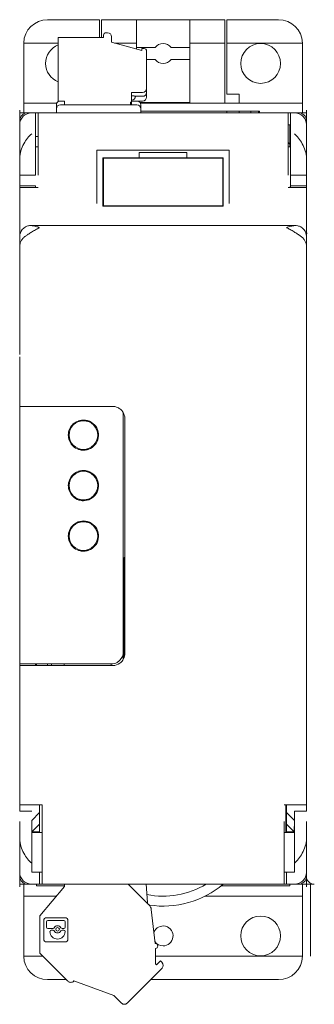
# Model space of a CAD drawing. Header units: millimetres. Extents: x 320 to 477, y -437 to -310.
# Tile 3 of 3: x 440 to 477, y -434 to -310. Entities that reach past the tile are written whole.
import ezdxf

# ---------------------------------------------------------------- set-up
doc = ezdxf.new("R2010")
doc.units = ezdxf.units.MM
doc.header["$MEASUREMENT"] = 0

msp = doc.modelspace()

# ---------------------------------------------------------------- linework, layer by layer
at = {"color": 0, "linetype": 'Continuous', "lineweight": 0, "extrusion": (0, 1, 0)}
for p, q in [((443.52, -310.21), (450.02, -310.21)), ((450.02, -312.44), (450.02, -310.21)), ((450.27, -310.21), (450.27, -312.44)), ((454.67, -310.21), (450.27, -310.21)), ((454.67, -313.14), (454.67, -310.21)), ((461.37, -310.21), (454.67, -310.21)), ((461.37, -310.21), (461.37, -313.14)), ((465.77, -310.21), (461.37, -310.21)), ((465.77, -313.14), (465.77, -310.21)), ((466.02, -310.21), (466.02, -313.14)), ((466.02, -310.21), (472.52, -310.21)), ((451.05, -311.84), (450.85, -311.84)), ((440.52, -313.14), (444.85, -313.14)), ((440.52, -320.71), (440.52, -313.21)), ((450.55, -312.44), (444.85, -312.44)), ((444.85, -312.44), (444.85, -320.44)), ((450.55, -312.14), (450.55, -312.44)), ((451.55, -313.04), (451.55, -312.34)), ((455.35, -314.06), (451.55, -313.04)), ((451.92, -313.14), (454.67, -313.14)), ((454.67, -313.14), (454.67, -313.88)), ((461.37, -320.61), (461.37, -313.14)), ((461.37, -313.14), (465.77, -313.14)), ((465.77, -320.71), (465.77, -313.14)), ((466.02, -313.14), (466.02, -319.57)), ((466.02, -313.14), (475.52, -313.14)), ((475.52, -313.21), (475.52, -320.71)), ((454.67, -313.71), (457.02, -313.71)), ((455.65, -313.84), (455.35, -313.84)), ((455.35, -313.84), (455.35, -314.06)), ((455.95, -318.85), (455.95, -314.14)), ((459.02, -313.71), (461.37, -313.71)), ((457.02, -315.21), (455.95, -315.21)), ((461.37, -315.21), (459.02, -315.21)), ((454.05, -320.59), (454.05, -319.35)), ((454.05, -319.35), (455.45, -319.35)), ((455.95, -318.85), (455.95, -319.34)), ((455.95, -319.34), (455.95, -319.94)), ((444.85, -320.44), (445.65, -320.44)), ((445.65, -320.44), (445.65, -320.91)), ((453.95, -320.91), (453.95, -320.59)), ((453.95, -320.59), (454.05, -320.59)), ((454.05, -320.44), (455.45, -320.44)), ((454.05, -320.91), (454.05, -320.59)), ((455.45, -319.84), (454.55, -319.84)), ((461.37, -320.61), (455.12, -320.61)), ((466.02, -319.57), (467.57, -319.57)), ((467.57, -320.71), (467.57, -319.57)), ((440.02, -323.41), (440.02, -321.58)), ((440.52, -320.71), (440.52, -321.91)), ((440.52, -320.71), (444.66, -320.71)), ((444.62, -321.41), (444.62, -320.91)), ((444.62, -321.41), (444.62, -321.91)), ((454.72, -320.91), (445.12, -320.91)), ((455.18, -320.71), (475.52, -320.71)), ((455.22, -320.91), (455.22, -321.41)), ((455.22, -321.91), (455.22, -321.41)), ((470.12, -321.71), (455.22, -321.71)), ((466.02, -321.71), (466.02, -321.91)), ((467.57, -321.91), (467.57, -321.71)), ((469.02, -321.91), (469.02, -321.71)), ((470.02, -321.71), (470.02, -321.91)), ((470.12, -321.71), (470.12, -321.91)), ((475.52, -321.91), (475.52, -320.71)), ((476.01, -323.41), (476.01, -321.58)), ((441.02, -321.91), (440.02, -321.91)), ((441.52, -321.91), (441.02, -321.91)), ((442.02, -321.91), (441.52, -321.91)), ((444.62, -321.91), (442.02, -321.91)), ((442.02, -324.55), (442.02, -321.91)), ((442.32, -321.91), (442.32, -324.55)), ((473.72, -321.91), (442.32, -321.91)), ((474.02, -321.91), (455.22, -321.91)), ((473.72, -324.55), (473.72, -321.91)), ((474.02, -321.91), (474.52, -321.91)), ((474.02, -321.91), (474.02, -324.55)), ((475.02, -321.91), (474.52, -321.91)), ((476.01, -321.91), (475.02, -321.91)), ((476.01, -321.91), (476.01, -322.73)), ((476.02, -322.91), (476.02, -323.41)), ((440.02, -323.41), (440.02, -327.66)), ((473.72, -323.41), (474.02, -323.41)), ((473.92, -323.41), (473.92, -325.86)), ((473.92, -323.41), (473.92, -325.86)), ((476.01, -323.41), (476.01, -327.66)), ((476.02, -327.66), (476.02, -323.41)), ((442.02, -329.55), (442.02, -324.55)), ((442.02, -324.91), (442.32, -324.91)), ((442.32, -329.26), (442.32, -324.55)), ((473.72, -324.55), (473.72, -329.26)), ((474.02, -329.55), (474.02, -324.55)), ((442.02, -326.21), (442.32, -326.21)), ((449.72, -327.61), (449.72, -326.61)), ((466.32, -326.61), (449.72, -326.61)), ((466.32, -326.61), (466.32, -327.61)), ((473.92, -325.86), (473.72, -325.66)), ((473.92, -325.86), (473.72, -325.66)), ((473.72, -326.21), (474.02, -326.21)), ((473.92, -325.86), (473.92, -326.21)), ((473.92, -325.86), (473.92, -326.21)), ((440.02, -329.55), (440.02, -327.66)), ((449.72, -327.61), (449.72, -333.3)), ((450.47, -327.56), (450.47, -327.61)), ((450.47, -327.56), (455.02, -327.56)), ((450.47, -333.3), (450.47, -327.61)), ((450.52, -327.61), (465.52, -327.61)), ((450.52, -333.61), (450.52, -327.61)), ((455.02, -326.9), (455.02, -327.56)), ((455.02, -326.9), (461.02, -326.9)), ((455.02, -327.56), (461.02, -327.56)), ((461.02, -327.56), (461.02, -326.9)), ((461.02, -327.56), (465.57, -327.56)), ((465.52, -327.61), (465.52, -333.61)), ((465.57, -327.61), (465.57, -327.56)), ((465.57, -327.61), (465.57, -333.3)), ((466.32, -333.3), (466.32, -327.61)), ((476.01, -329.55), (476.01, -327.66)), ((476.02, -329.55), (476.02, -327.66)), ((442.32, -329.26), (442.32, -329.77)), ((473.72, -329.77), (473.72, -329.26)), ((440.02, -329.55), (440.02, -329.77)), ((440.02, -331.11), (440.02, -329.77)), ((440.02, -329.77), (440.02, -329.77)), ((442.02, -329.77), (440.02, -329.77)), ((442.02, -329.77), (440.02, -329.77)), ((442.02, -329.55), (442.02, -329.77)), ((442.02, -329.77), (442.02, -329.77)), ((474.02, -329.55), (474.02, -329.77)), ((476.02, -329.77), (474.02, -329.77)), ((476.02, -329.77), (474.02, -329.77)), ((474.02, -331.11), (474.02, -329.77)), ((474.02, -329.77), (474.02, -329.77)), ((476.01, -329.55), (476.01, -329.77)), ((476.01, -331.11), (476.01, -329.77)), ((476.01, -329.77), (476.01, -329.77)), ((476.02, -329.55), (476.02, -329.77)), ((476.02, -329.77), (476.02, -329.77)), ((440.02, -331.11), (440.02, -331.31)), ((442.02, -331.11), (440.02, -331.11)), ((440.02, -337.41), (440.02, -331.31)), ((442.32, -331.31), (440.02, -331.31)), ((442.02, -331.31), (442.02, -331.11)), ((476.02, -331.31), (473.72, -331.31)), ((473.92, -331.21), (473.92, -331.31)), ((473.92, -331.21), (473.92, -331.31)), ((474.02, -331.11), (474.02, -331.31)), ((476.02, -331.11), (474.02, -331.11)), ((476.01, -331.11), (476.01, -331.31)), ((476.01, -337.41), (476.01, -331.31)), ((476.02, -331.31), (476.02, -331.11)), ((476.02, -331.31), (476.02, -337.41)), ((450.47, -333.3), (450.47, -333.66)), ((465.57, -333.66), (450.47, -333.66)), ((465.52, -333.61), (450.52, -333.61)), ((465.57, -333.66), (465.57, -333.3)), ((474.65, -336.09), (441.39, -336.09)), ((440.02, -337.41), (440.02, -338.74)), ((476.01, -337.41), (476.01, -338.74)), ((476.02, -338.74), (476.02, -337.41)), ((440.02, -338.74), (440.02, -342.69)), ((476.01, -338.74), (476.01, -342.69)), ((476.02, -338.74), (476.02, -342.69)), ((440.02, -350.26), (440.02, -342.69)), ((476.01, -350.26), (476.01, -342.69)), ((476.02, -350.26), (476.02, -342.69)), ((440.02, -350.26), (440.02, -352.3)), ((476.01, -350.26), (476.01, -352.3)), ((476.02, -352.3), (476.02, -350.26)), ((440.02, -352.61), (440.02, -354.49)), ((476.01, -352.61), (476.01, -354.49)), ((476.02, -352.61), (476.02, -352.3)), ((476.02, -354.49), (476.02, -352.61)), ((440.02, -358.53), (440.02, -354.49)), ((476.01, -358.53), (476.01, -354.49)), ((476.02, -354.49), (476.02, -408.91)), ((440.02, -358.82), (440.02, -359.08)), ((440.02, -358.84), (451.72, -358.84)), ((476.01, -358.82), (476.01, -359.08)), ((440.02, -359.35), (440.02, -359.08)), ((440.02, -359.35), (440.02, -390.92)), ((453.02, -359.92), (453.02, -359.62)), ((453.02, -359.92), (453.02, -360.6)), ((476.01, -359.35), (476.01, -359.08)), ((476.01, -359.35), (476.01, -390.92)), ((448.02, -360.64), (447.41, -360.64)), ((448.63, -360.64), (448.02, -360.64)), ((453.02, -360.6), (453.02, -389.71)), ((453.22, -389.91), (453.22, -360.4)), ((449.82, -362.44), (449.82, -361.83)), ((449.82, -363.04), (449.82, -361.83)), ((449.82, -363.05), (449.82, -362.44)), ((448.02, -364.24), (447.41, -364.24)), ((448.63, -364.24), (448.02, -364.24)), ((448.02, -366.99), (447.41, -366.99)), ((448.63, -366.99), (448.02, -366.99)), ((449.82, -368.79), (449.82, -368.18)), ((449.82, -369.39), (449.82, -368.18)), ((449.82, -369.4), (449.82, -368.79)), ((448.02, -370.59), (447.41, -370.59)), ((448.63, -370.59), (448.02, -370.59)), ((448.02, -373.34), (447.41, -373.34)), ((448.63, -373.34), (448.02, -373.34)), ((449.82, -375.14), (449.82, -374.53)), ((449.82, -375.74), (449.82, -374.53)), ((449.82, -375.75), (449.82, -375.14)), ((448.02, -376.94), (447.41, -376.94)), ((448.63, -376.94), (448.02, -376.94)), ((453.12, -377.81), (453.22, -377.81)), ((453.12, -377.81), (453.12, -390.44)), ((453.02, -389.71), (453.02, -390.65)), ((440.02, -391.19), (440.02, -390.92)), ((440.02, -391.19), (440.02, -391.43)), ((440.02, -391.21), (451.52, -391.21)), ((442.02, -391.41), (442.02, -391.21)), ((442.12, -391.21), (442.12, -391.41)), ((443.52, -391.21), (443.52, -391.41)), ((444.02, -391.41), (444.02, -391.21)), ((445.62, -391.21), (445.62, -391.41)), ((451.52, -391.41), (451.52, -391.21)), ((476.01, -391.19), (476.01, -390.92)), ((476.01, -391.19), (476.01, -391.43)), ((451.72, -391.41), (440.02, -391.41)), ((440.02, -391.72), (440.02, -391.43)), ((440.02, -391.72), (440.02, -408.91)), ((476.01, -391.72), (476.01, -391.43)), ((476.01, -391.72), (476.01, -408.91)), ((440.02, -408.91), (440.02, -409.51)), ((440.02, -408.91), (442.82, -408.91)), ((440.02, -409.51), (440.02, -409.71)), ((440.02, -409.71), (441.52, -409.71)), ((442.52, -409.89), (442.52, -408.91)), ((442.82, -411.04), (442.82, -408.91)), ((473.22, -408.91), (476.02, -408.91)), ((473.42, -412.41), (473.42, -408.91)), ((473.52, -408.91), (473.52, -409.89)), ((474.52, -409.71), (474.52, -411.04)), ((474.52, -409.71), (476.02, -409.71)), ((476.01, -408.91), (476.01, -409.51)), ((476.01, -409.51), (476.01, -409.71)), ((476.02, -409.71), (476.02, -408.91)), ((441.52, -410.91), (442.52, -409.89)), ((441.54, -412.33), (441.52, -410.91)), ((442.52, -409.89), (442.52, -411.36)), ((473.52, -409.89), (474.52, -410.91)), ((473.52, -411.36), (473.52, -409.89)), ((474.52, -410.91), (474.5, -412.33)), ((440.02, -413.15), (440.02, -411.04)), ((441.52, -411.04), (441.52, -416.26)), ((441.54, -412.33), (442.52, -411.36)), ((442.52, -411.36), (442.52, -412.33)), ((442.82, -416.26), (442.82, -411.04)), ((473.22, -411.04), (473.22, -416.26)), ((474.5, -412.33), (473.52, -411.36)), ((473.52, -412.33), (473.52, -411.36)), ((474.52, -416.26), (474.52, -411.04)), ((476.01, -413.15), (476.01, -411.04)), ((476.02, -411.04), (476.02, -413.15)), ((440.02, -413.15), (440.02, -413.25)), ((440.02, -413.15), (440.02, -413.15)), ((440.02, -413.25), (440.02, -417.41)), ((440.02, -413.25), (440.02, -413.25)), ((441.52, -412.34), (442.52, -412.34)), ((442.82, -412.41), (441.52, -412.41)), ((442.52, -412.33), (441.54, -412.33)), ((442.52, -412.33), (442.52, -412.34)), ((442.52, -412.34), (442.52, -412.41)), ((474.52, -412.41), (473.22, -412.41)), ((474.5, -412.33), (473.52, -412.33)), ((473.52, -412.34), (473.52, -412.33)), ((473.52, -412.34), (474.52, -412.34)), ((473.52, -412.41), (473.52, -412.34)), ((476.01, -413.15), (476.01, -413.25)), ((476.01, -413.15), (476.01, -413.15)), ((476.01, -413.25), (476.01, -417.41)), ((476.01, -413.25), (476.01, -413.25)), ((476.02, -417.41), (476.02, -413.15)), ((441.52, -417.41), (441.52, -416.26)), ((442.82, -416.26), (442.82, -418.91)), ((473.22, -418.91), (473.22, -416.26)), ((474.52, -416.26), (474.52, -417.41)), ((440.02, -417.41), (440.02, -419.23)), ((442.52, -417.41), (441.52, -417.41)), ((442.82, -417.41), (442.52, -417.41)), ((442.52, -418.91), (442.52, -417.41)), ((473.52, -417.41), (473.22, -417.41)), ((473.52, -417.41), (473.52, -418.91)), ((474.52, -417.41), (473.52, -417.41)), ((476.01, -417.41), (476.01, -419.23)), ((476.01, -418.08), (476.01, -418.91)), ((476.02, -417.41), (476.02, -417.91)), ((440.02, -418.91), (441.02, -418.91)), ((440.52, -418.91), (440.52, -420.41)), ((441.02, -418.91), (441.52, -418.91)), ((442.52, -418.91), (441.52, -418.91)), ((442.12, -419.11), (442.12, -418.91)), ((442.12, -419.11), (445.66, -419.11)), ((442.82, -418.91), (442.52, -418.91)), ((445.66, -419.18), (442.55, -422.88)), ((473.22, -418.91), (442.82, -418.91)), ((445.66, -418.91), (445.66, -419.18)), ((456.25, -421.51), (453.65, -418.91)), ((456.05, -421.21), (455.89, -418.91)), ((465.33, -419.11), (473.92, -419.11)), ((473.52, -418.91), (473.22, -418.91)), ((473.52, -418.91), (474.52, -418.91)), ((473.92, -418.91), (473.92, -419.11)), ((474.52, -418.91), (475.02, -418.91)), ((475.02, -418.91), (476.01, -418.91)), ((475.52, -420.41), (475.52, -418.91)), ((476.01, -418.91), (477.01, -418.91)), ((476.51, -418.91), (476.51, -420.41)), ((440.52, -427.91), (440.52, -420.41)), ((444.63, -420.41), (440.52, -420.41)), ((475.52, -420.41), (463.29, -420.41)), ((475.52, -420.41), (475.52, -427.91)), ((476.51, -427.91), (476.51, -420.41)), ((457.03, -426.38), (456.54, -422.11)), ((442.55, -422.88), (442.55, -427.57)), ((443.05, -425.93), (443.05, -423.35)), ((443.26, -423.14), (445.84, -423.14)), ((446.05, -423.35), (446.05, -425.93)), ((443.37, -423.64), (443.37, -424.32)), ((445.57, -423.48), (443.53, -423.48)), ((443.53, -424.47), (444.22, -424.47)), ((445.33, -424.47), (445.57, -424.47)), ((445.72, -424.32), (445.72, -423.64)), ((443.82, -424.85), (443.82, -424.86)), ((444.22, -424.69), (443.98, -424.69)), ((445.57, -424.69), (445.33, -424.69)), ((445.72, -424.86), (445.72, -424.85)), ((445.84, -426.14), (443.26, -426.14)), ((457.06, -428.93), (457.06, -426.98)), ((442.95, -427.97), (440.52, -427.97)), ((446.08, -431.11), (442.55, -427.57)), ((475.52, -427.97), (457.06, -427.97)), ((453.51, -433.86), (457.89, -429.48)), ((457.19, -429.06), (457.06, -428.93)), ((457.68, -428.56), (457.19, -429.06)), ((457.89, -428.77), (457.68, -428.56)), ((443.52, -430.91), (445.88, -430.91)), ((446.79, -431.11), (446.83, -431.07)), ((446.83, -431.07), (451.83, -432.89)), ((456.47, -430.91), (472.52, -430.91)), ((451.83, -432.89), (452.8, -433.86))]:
    msp.add_line(p, q, dxfattribs=at)
at = {"color": 0, "linetype": 'Continuous', "lineweight": 0}
msp.add_circle((470.27, -315.71), 2.5, dxfattribs=at)
at = {"color": 0, "linetype": 'Continuous', "lineweight": 0, "extrusion": (0, 0, -1)}
for centre, radius in [((-448.02, -362.44), 1.8), ((-448.02, -368.79), 1.8), ((-448.02, -375.14), 1.8), ((-470.27, -425.41), 2.5)]:
    msp.add_circle(centre, radius, dxfattribs=at)
for centre, radius, start, end in [((-443.52, -313.21), 3, 1.2733, 90), ((-443.52, -313.21), 3, 0, 1.2733), ((-458.02, -314.46), 1.25, 36.8699, 143.1301), ((-472.52, -313.21), 3, 178.7267, 180), ((-458.02, -314.46), 1.25, 216.8699, 323.1301), ((-455.45, -319.34), 0.5, 180, 270), ((-445.12, -320.91), 0.5, 0, 68.7076), ((-454.05, -319.84), 0.5, 180, 270), ((-455.45, -319.94), 0.5, 180, 270), ((-445.12, -321.41), 0.5, 0, 90), ((-454.72, -321.41), 0.5, 90, 180), ((-441.02, -322.91), 1, 0, 90), ((-475.02, -322.91), 1, 90, 180), ((-441.02, -417.91), 1, 270, 0), ((-475.02, -417.91), 1, 180, 270), ((-477.01, -417.91), 1, 270, 0), ((-458.02, -409.91), 10.5, 238.9973, 281.1911), ((-456.35, -421.19), 0.3, 315, 356), ((-455.55, -422.22), 1, 135, 173.5), ((-458.02, -425.41), 1.25, 22.0887, 270), ((-458.02, -425.41), 1.25, 270, 324.9113), ((-457.06, -426.68), 0.3, 83.5, 90), ((-457.06, -426.68), 0.3, 90, 270), ((-443.52, -427.91), 3, 358.7267, 360), ((-472.52, -427.91), 3, 181.2733, 270), ((-472.52, -427.91), 3, 180, 181.2733), ((-479.51, -427.91), 3, 358.7267, 360), ((-457.54, -429.13), 0.5, 135, 225), ((-446.44, -430.75), 0.5, 270, 315), ((-446.44, -430.75), 0.5, 225, 270), ((-453.16, -433.51), 0.5, 270, 315), ((-453.16, -433.51), 0.5, 225, 270)]:
    msp.add_arc(centre, radius, start, end, dxfattribs=at)
at = {"color": 0, "linetype": 'Continuous', "lineweight": 0}
for centre, radius, start, end in [((472.52, -313.21), 3, 1.2733, 90), ((450.85, -312.14), 0.3, 90, 180), ((451.05, -312.34), 0.5, 0, 90), ((445.77, -315.71), 2.5, 111.6198, 248.3802), ((455.65, -314.14), 0.3, 360, 90), ((455.45, -318.85), 0.5, 270, 0), ((454.72, -320.91), 0.5, 0, 68.7076), ((441.52, -323.41), 1.5, 90, 180), ((474.52, -323.41), 1.5, 0, 90), ((441.52, -417.41), 1.5, 180, 270), ((474.52, -417.41), 1.5, 270, 0), ((458.02, -409.91), 11.75, 261.406, 310.0078), ((443.26, -423.35), 0.211, 90, 180), ((445.84, -423.35), 0.211, 0, 90), ((443.53, -423.64), 0.158, 90, 180), ((443.53, -424.32), 0.158, 180, 270), ((444.22, -424.32), 0.158, 270, 334.1151), ((444.77, -424.58), 0.457, 90, 154.1151), ((444.77, -424.58), 0.228, 90, 270), ((444.77, -424.58), 0.457, 25.8849, 90), ((444.77, -424.58), 0.228, 270, 90), ((445.33, -424.32), 0.158, 205.8849, 270), ((445.57, -423.64), 0.158, 0, 90), ((445.57, -424.32), 0.158, 270, 0), ((443.98, -424.85), 0.158, 90, 180), ((444.77, -424.86), 0.951, 180, 270), ((444.22, -424.85), 0.158, 25.8849, 90), ((444.77, -424.58), 0.457, 205.8849, 270), ((444.77, -424.58), 0.457, 270, 334.1151), ((444.77, -424.86), 0.951, 270, 0), ((445.33, -424.85), 0.158, 90, 154.1151), ((445.57, -424.85), 0.158, 0, 90), ((443.26, -425.93), 0.211, 180, 270), ((445.84, -425.93), 0.211, 270, 0), ((443.52, -427.91), 3, 181.2733, 270)]:
    msp.add_arc(centre, radius, start, end, dxfattribs=at)
for centre, start_param, end_param in [((442.52, -337.39), -0.775398, -0.248739), ((473.52, -337.39), -2.892854, -2.366195)]:
    msp.add_ellipse(centre, major_axis=(-2.5, 0), ratio=0.642788, start_param=start_param, end_param=end_param, dxfattribs=at)
for points, knots in [([(454.05, -319.78), (454.07, -319.78), (454.08, -319.78), (454.1, -319.78), (454.11, -319.78), (454.13, -319.78), (454.15, -319.78), (454.16, -319.78), (454.18, -319.78), (454.19, -319.79), (454.21, -319.79), (454.23, -319.79), (454.24, -319.79), (454.26, -319.79), (454.27, -319.79), (454.28, -319.79), (454.3, -319.79), (454.31, -319.8), (454.33, -319.8), (454.34, -319.8), (454.35, -319.8), (454.37, -319.8), (454.38, -319.81), (454.39, -319.81), (454.4, -319.81), (454.41, -319.81), (454.43, -319.81), (454.44, -319.82), (454.45, -319.82), (454.46, -319.82), (454.46, -319.82), (454.47, -319.82), (454.48, -319.82), (454.49, -319.83), (454.5, -319.83), (454.5, -319.83), (454.51, -319.83), (454.52, -319.83), (454.52, -319.83), (454.53, -319.83), (454.53, -319.84), (454.54, -319.84), (454.54, -319.84), (454.54, -319.84), (454.54, -319.84), (454.55, -319.84), (454.55, -319.84), (454.55, -319.84), (454.55, -319.84)], [0.199574, 0.199574, 0.199574, 0.199574, 0.2486717, 0.2486717, 0.2486717, 0.2979965, 0.2979965, 0.2979965, 0.3473011, 0.3473011, 0.3473011, 0.3963431, 0.3963431, 0.3963431, 0.4454401, 0.4454401, 0.4454401, 0.4947632, 0.4947632, 0.4947632, 0.5440671, 0.5440671, 0.5440671, 0.5931114, 0.5931114, 0.5931114, 0.6422021, 0.6422021, 0.6422021, 0.6915105, 0.6915105, 0.6915105, 0.7407856, 0.7407856, 0.7407856, 0.7897971, 0.7897971, 0.7897971, 0.8387984, 0.8387984, 0.8387984, 0.8878025, 0.8878025, 0.8878025, 0.9367303, 0.9367303, 0.9367303, 0.9856724, 0.9856724, 0.9856724, 0.9856724]), ([(440.02, -327.66), (440.02, -327.32), (440.08, -326.99), (440.26, -326.36), (440.39, -326.07), (440.68, -325.54), (440.84, -325.3), (441.18, -324.88), (441.35, -324.7), (441.52, -324.55)], [9.761732, 9.761732, 9.761732, 9.761732, 10.884022, 10.884022, 12.006311, 12.006311, 13.128601, 13.128601, 14.250891, 14.250891, 14.250891, 14.250891]), ([(474.52, -324.55), (474.69, -324.7), (474.86, -324.88), (475.2, -325.3), (475.36, -325.54), (475.65, -326.07), (475.78, -326.36), (475.96, -326.99), (476.02, -327.32), (476.02, -327.66)], [0, 0, 0, 0, 1.12229, 1.12229, 2.24458, 2.24458, 3.366869, 3.366869, 4.489159, 4.489159, 4.489159, 4.489159]), ([(440.73, -336.27), (440.86, -336.19), (440.99, -336.14), (441.27, -336.09), (441.42, -336.09), (441.73, -336.12), (441.89, -336.15), (442.21, -336.24), (442.37, -336.3), (442.52, -336.36)], [4.627814, 4.627814, 4.627814, 4.627814, 5.151664, 5.151664, 5.675514, 5.675514, 6.199364, 6.199364, 6.723214, 6.723214, 6.723214, 6.723214]), ([(442.52, -336.37), (442.36, -336.44), (442.18, -336.53), (441.83, -336.72), (441.65, -336.82), (441.37, -337), (441.23, -337.09), (440.98, -337.26), (440.87, -337.34), (440.77, -337.41)], [0, 0, 0, 0, 0.55751, 0.55751, 1.11502, 1.11502, 1.572211, 1.572211, 1.979808, 1.979808, 1.979808, 1.979808]), ([(473.52, -336.36), (473.68, -336.29), (473.86, -336.23), (474.21, -336.14), (474.39, -336.11), (474.67, -336.09), (474.81, -336.1), (475.07, -336.15), (475.2, -336.2), (475.31, -336.27)], [0, 0, 0, 0, 0.55751, 0.55751, 1.11502, 1.11502, 1.572211, 1.572211, 2.029403, 2.029403, 2.029403, 2.029403]), ([(475.27, -337.41), (475.16, -337.33), (475.04, -337.25), (474.77, -337.07), (474.62, -336.97), (474.31, -336.77), (474.15, -336.68), (473.83, -336.51), (473.67, -336.44), (473.52, -336.37)], [4.611862, 4.611862, 4.611862, 4.611862, 5.085667, 5.085667, 5.609517, 5.609517, 6.133367, 6.133367, 6.657217, 6.657217, 6.657217, 6.657217]), ([(440.1, -337), (440.09, -337.03), (440.08, -337.06), (440.03, -337.19), (440.02, -337.3), (440.02, -337.41)], [3.1719338, 3.1719338, 3.1719338, 3.1719338, 3.3039316, 3.3039316, 3.7750168, 3.7750168, 3.7750168, 3.7750168]), ([(440.02, -338.74), (440.02, -338.62), (440.03, -338.49), (440.1, -338.24), (440.14, -338.12), (440.27, -337.89), (440.35, -337.78), (440.53, -337.58), (440.64, -337.5), (440.76, -337.42), (440.76, -337.41), (440.77, -337.41)], [11.571221, 11.571221, 11.571221, 11.571221, 12.046608, 12.046608, 12.521995, 12.521995, 12.997382, 12.997382, 13.472769, 13.472769, 13.499047, 13.499047, 13.499047, 13.499047]), ([(475.27, -337.41), (475.28, -337.41), (475.28, -337.42), (475.4, -337.5), (475.51, -337.58), (475.69, -337.78), (475.77, -337.89), (475.9, -338.12), (475.94, -338.24), (476.01, -338.49), (476.02, -338.62), (476.02, -338.74)], [1.858972, 1.858972, 1.858972, 1.858972, 1.885251, 1.885251, 2.360637, 2.360637, 2.836024, 2.836024, 3.311411, 3.311411, 3.786798, 3.786798, 3.786798, 3.786798]), ([(476.02, -337.41), (476.02, -337.3), (476, -337.19), (475.96, -337.06), (475.95, -337.03), (475.94, -337)], [11.3775512, 11.3775512, 11.3775512, 11.3775512, 11.8486364, 11.8486364, 11.9806342, 11.9806342, 11.9806342, 11.9806342]), ([(476.08, -337), (476.07, -337.03), (476.06, -337.06), (476.02, -337.19), (476.01, -337.3), (476.01, -337.41)], [3.1719338, 3.1719338, 3.1719338, 3.1719338, 3.3039316, 3.3039316, 3.7750168, 3.7750168, 3.7750168, 3.7750168]), ([(440.02, -358.53), (440.02, -358.57), (440.02, -358.61), (440.02, -358.68), (440.02, -358.72), (440.02, -358.77), (440.02, -358.8), (440.02, -358.82), (440.02, -358.82), (440.02, -358.82)], [0, 0, 0, 0, 0.1171933, 0.1171933, 0.2343867, 0.2343867, 0.35158, 0.35158, 0.3737946, 0.3737946, 0.3737946, 0.3737946]), ([(453.22, -360.4), (453.22, -360.24), (453.2, -360.07), (453.1, -359.77), (453.03, -359.62), (452.85, -359.36), (452.74, -359.24), (452.48, -359.05), (452.34, -358.97), (452.04, -358.87), (451.88, -358.84), (451.73, -358.84), (451.72, -358.84), (451.72, -358.84)], [9.992416, 9.992416, 9.992416, 9.992416, 10.563804, 10.563804, 11.135191, 11.135191, 11.706579, 11.706579, 12.277967, 12.277967, 12.837967, 12.837967, 12.849354, 12.849354, 12.849354, 12.849354]), ([(476.01, -358.53), (476.01, -358.57), (476.01, -358.61), (476.01, -358.68), (476.01, -358.72), (476.01, -358.77), (476.01, -358.8), (476.01, -358.82), (476.01, -358.82), (476.01, -358.82)], [0, 0, 0, 0, 0.1171933, 0.1171933, 0.2343867, 0.2343867, 0.35158, 0.35158, 0.3737946, 0.3737946, 0.3737946, 0.3737946]), ([(453.02, -359.92), (453.02, -359.9), (453.02, -359.89), (453.02, -359.76), (453, -359.65), (452.97, -359.54)], [-0.0372493, -0.0372493, -0.0372493, -0.0372493, 0, 0, 0.3430777, 0.3430777, 0.3430777, 0.3430777]), ([(448.02, -364.34), (447.83, -364.34), (447.64, -364.31), (447.16, -364.16), (446.89, -364), (446.41, -363.52), (446.22, -363.16), (446.06, -362.3), (446.17, -361.78), (446.79, -360.86), (447.41, -360.54), (448.7, -360.54), (449.37, -360.94), (450.02, -362.14), (449.98, -362.91), (449.26, -364.01), (448.64, -364.34), (448.02, -364.34)], [0, 0, 0, 0, 0.549918, 0.549918, 1.429787, 1.429787, 2.525529, 2.525529, 3.946338, 3.946338, 5.731574, 5.731574, 7.687331, 7.687331, 9.651259, 9.651259, 11.452643, 11.452643, 11.452643, 11.452643]), ([(448.02, -370.69), (447.83, -370.69), (447.64, -370.66), (447.16, -370.51), (446.89, -370.35), (446.41, -369.86), (446.22, -369.51), (446.06, -368.65), (446.17, -368.13), (446.8, -367.2), (447.42, -366.88), (448.71, -366.89), (449.38, -367.29), (450.02, -368.5), (449.98, -369.27), (449.25, -370.36), (448.64, -370.69), (448.02, -370.69)], [0, 0, 0, 0, 0.54999, 0.54999, 1.429974, 1.429974, 2.527078, 2.527078, 3.948407, 3.948407, 5.740166, 5.740166, 7.697075, 7.697075, 9.660935, 9.660935, 11.451348, 11.451348, 11.451348, 11.451348]), ([(448.02, -377.04), (447.83, -377.04), (447.64, -377.01), (447.16, -376.86), (446.89, -376.7), (446.41, -376.22), (446.22, -375.86), (446.06, -375), (446.17, -374.48), (446.8, -373.56), (447.41, -373.23), (448.71, -373.24), (449.38, -373.64), (450.02, -374.85), (449.98, -375.62), (449.26, -376.71), (448.64, -377.04), (448.02, -377.04)], [0, 0, 0, 0, 0.549889, 0.549889, 1.429711, 1.429711, 2.525918, 2.525918, 3.946916, 3.946916, 5.736554, 5.736554, 7.693658, 7.693658, 9.657876, 9.657876, 11.451806, 11.451806, 11.451806, 11.451806]), ([(451.52, -391.21), (451.53, -391.21), (451.54, -391.21), (451.55, -391.21), (451.79, -391.2), (452.03, -391.14), (452.24, -391.02), (452.37, -390.95), (452.49, -390.86), (452.6, -390.75), (452.86, -390.47), (453.02, -390.09), (453.02, -389.71)], [-8.457721, -8.457721, -8.457721, -8.457721, -8.436751, -8.436751, -8.436751, -7.860242, -7.860242, -7.860242, -7.499923, -7.499923, -7.499923, -6.581109, -6.581109, -6.581109, -6.581109]), ([(453.22, -389.91), (453.22, -390.13), (453.17, -390.36), (453.07, -390.56), (453, -390.7), (452.92, -390.82), (452.81, -390.93), (452.75, -391), (452.68, -391.06), (452.6, -391.12), (452.35, -391.3), (452.03, -391.41), (451.72, -391.41)], [-12.60103, -12.60103, -12.60103, -12.60103, -11.790611, -11.790611, -11.790611, -11.250026, -11.250026, -11.250026, -10.910339, -10.910339, -10.910339, -9.786147, -9.786147, -9.786147, -9.786147]), ([(441.52, -416.26), (441.35, -416.11), (441.18, -415.93), (440.84, -415.51), (440.68, -415.27), (440.39, -414.74), (440.26, -414.45), (440.08, -413.83), (440.02, -413.49), (440.02, -413.15)], [0, 0, 0, 0, 1.12229, 1.12229, 2.24458, 2.24458, 3.366869, 3.366869, 4.489159, 4.489159, 4.489159, 4.489159]), ([(476.02, -413.15), (476.02, -413.49), (475.96, -413.83), (475.78, -414.45), (475.65, -414.74), (475.36, -415.27), (475.2, -415.51), (474.86, -415.93), (474.69, -416.11), (474.52, -416.26)], [9.761732, 9.761732, 9.761732, 9.761732, 10.884022, 10.884022, 12.006311, 12.006311, 13.128601, 13.128601, 14.250891, 14.250891, 14.250891, 14.250891])]:
    msp.add_open_spline(points, degree=3, knots=knots, dxfattribs=at)
for points in [[(440.02, -413.25), (440.02, -413.22), (440.02, -413.18), (440.02, -413.15)], [(476.01, -413.25), (476.01, -413.22), (476.01, -413.18), (476.01, -413.15)]]:
    msp.add_open_spline(points, degree=3, dxfattribs=at)

doc.saveas('drawing.dxf')
